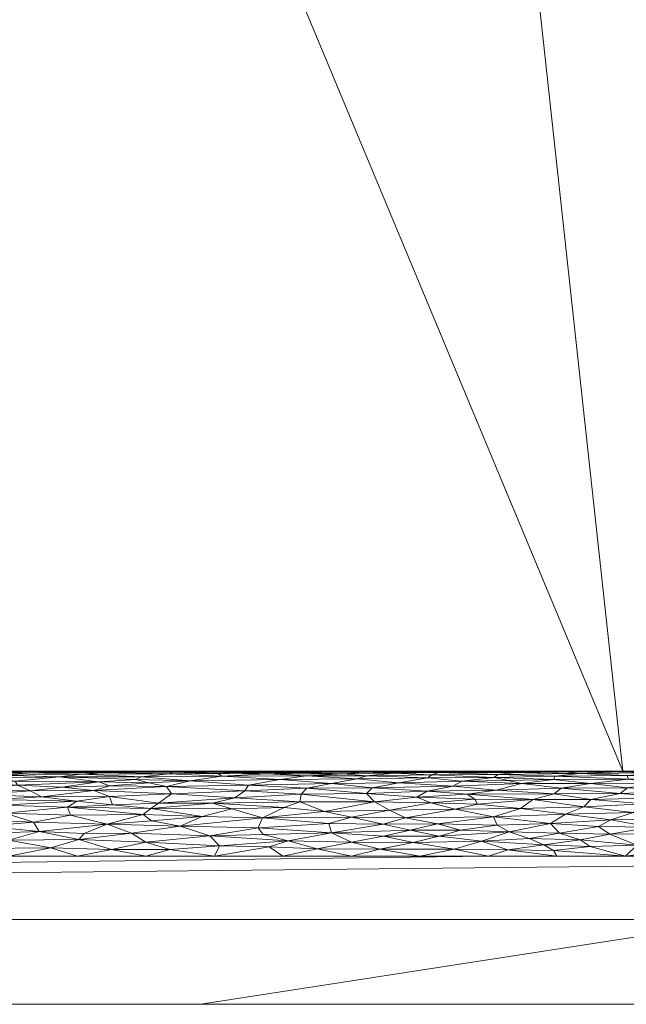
# Model space of a CAD drawing. Header units: millimetres. Extents: x -300 to 300, y 0 to 450.
# Tile 152 of 256: x 105 to 120, y 0 to 23. Entities that reach past the tile are written whole.
import ezdxf

# ---------------------------------------------------------------- set-up
doc = ezdxf.new("R2010")
doc.units = ezdxf.units.MM
doc.layers.add('A-GENM', color=13, linetype='Continuous')

# ---------------------------------------------------------------- blocks, each defined once
blk = doc.blocks.new('MODEL_CCAS0420-1080410R0 - MODEL_CCAS0420-1080410R0-453240-Preview')
at = {"layer": 'A-GENM', "lineweight": 9}
mesh = blk.add_polyface(dxfattribs=at)
corners = [(-296.159, -20, -110), (-295.657, -15.55, -110), (-294.177, -11.323, -110), (-291.793, -7.531, -110), (-288.625, -4.364, -110), (-284.831, -1.981, -110), (-280.602, -0.502, -110), (-276.147, 0, -110), (276.147, 0, -110), (280.596, -0.501, -110), (284.825, -1.978, -110), (288.619, -4.359, -110), (291.788, -7.525, -110), (294.174, -11.316, -110), (295.656, -15.545, -110), (296.159, -20, -110), (296.159, -426.171, -110), (295.658, -430.617, -110), (294.182, -434.842, -110), (291.802, -438.632, -110), (288.638, -441.797, -110), (284.848, -444.179, -110), (280.622, -445.657, -110), (276.171, -446.159, -110), (-276.171, -446.159, -110), (-280.617, -445.658, -110), (-284.842, -444.182, -110), (-288.632, -441.802, -110), (-291.797, -438.638, -110), (-294.179, -434.848, -110), (-295.657, -430.622, -110), (-296.159, -426.171, -110)]
mesh.append_faces([[corners[k] for k in face] for face in [(15, 12, 13, 14)]], dxfattribs={"vtx0": -1})
mesh.append_faces([[corners[k] for k in face] for face in [(16, 8, 15)]], dxfattribs={"vtx0": -1, "vtx1": -1})
mesh.append_faces([[corners[k] for k in face] for face in [(24, 31, 7, 8)]], dxfattribs={"vtx0": -1, "vtx1": -1, "vtx3": -1})
mesh.append_faces([[corners[k] for k in face] for face in [(31, 24, 25, 30), (18, 21, 22, 17), (17, 22, 23, 16)]], dxfattribs={"vtx0": -1, "vtx2": -1})
mesh.append_faces([[corners[k] for k in face] for face in [(0, 3, 4, 5), (0, 5, 6, 7)]], dxfattribs={"vtx0": -1, "vtx3": -1})
mesh.append_faces([[corners[k] for k in face] for face in [(28, 29, 27)]], dxfattribs={"vtx1": -1})
mesh.append_faces([[corners[k] for k in face] for face in [(25, 26, 30), (11, 12, 15, 10), (9, 10, 15, 8), (31, 0, 7)]], dxfattribs={"vtx1": -1, "vtx2": -1})
mesh.append_faces([[corners[k] for k in face] for face in [(23, 24, 8, 16)]], dxfattribs={"vtx1": -1, "vtx2": -1, "vtx3": -1})
mesh.append_faces([[corners[k] for k in face] for face in [(26, 27, 29, 30)]], dxfattribs={"vtx1": -1, "vtx3": -1})
mesh.append_faces([[corners[k] for k in face] for face in [(19, 20, 21, 18)]], dxfattribs={"vtx2": -1})
mesh.append_faces([[corners[k] for k in face] for face in [(0, 1, 2, 3)]], dxfattribs={"vtx3": -1})
mesh = blk.add_polyface(dxfattribs=at)
corners = [(279.918, 0, -2), (278.032, 0, -56), (276.147, 0, -110), (-276.147, 0, -110), (-278.032, 0, -56), (-279.918, 0, -2), (0, 0, -2)]
mesh.append_faces([[corners[k] for k in face] for face in [(6, 3, 4, 5)]], dxfattribs={"vtx0": -1})
mesh.append_faces([[corners[k] for k in face] for face in [(3, 6, 2)]], dxfattribs={"vtx0": -1, "vtx1": -1})
mesh.append_faces([[corners[k] for k in face] for face in [(1, 2, 6, 0)]], dxfattribs={"vtx1": -1})
mesh = blk.add_polyface(dxfattribs=at)
corners = [(279.918, 0, -2), (0, 0, -2), (-279.918, 0, -2), (-279.918, -0.586, -0.586), (-279.918, -2), (0, -2), (279.918, -2), (279.918, -0.586, -0.586), (-146.072, 0, -2), (-139.959, -2), (-209.938, -2), (-246.456, -2), (-73.036, 0, -2), (-212.995, 0, -2), (-69.979, -2), (-246.456, 0, -2), (146.072, -2), (139.959, 0, -2), (209.938, 0, -2), (246.456, 0, -2), (73.036, -2), (212.995, -2), (69.979, 0, -2), (246.456, -2), (-36.518, 0, -2), (-34.99, -2), (-52.485, -2), (34.99, 0, -2), (36.518, -2), (18.259, -2), (-263.187, -2), (-109.554, 0, -2), (-104.969, -2), (-122.464, -2), (263.187, 0, -2), (104.969, 0, -2), (109.554, -2), (91.295, -2), (-174.949, -2), (-179.533, 0, -2), (-162.803, 0, -2), (179.533, -2), (174.949, 0, -2), (192.444, 0, -2), (-157.454, -2), (-127.813, 0, -2), (-18.259, 0, -2), (-17.495, -2), (-229.726, 0, -2), (-228.197, -2), (229.726, -2), (228.197, 0, -2), (54.777, -2), (52.485, 0, -2), (-87.474, -2), (-91.295, 0, -2), (127.813, -2), (122.464, 0, -2), (-196.264, 0, -2), (-192.444, -2), (157.454, 0, -2), (162.803, -2), (-54.777, 0, -2), (17.495, 0, -2), (-263.187, 0, -2), (263.187, -2), (87.474, 0, -2), (196.264, -2)]
mesh.append_faces([[corners[k] for k in face] for face in [(44, 40, 38), (45, 33, 31), (46, 47, 1), (50, 51, 21), (52, 53, 28), (54, 55, 32), (56, 57, 36), (58, 59, 39), (60, 61, 42)]], dxfattribs={"vtx0": -1, "vtx1": -1})
mesh.append_faces([[corners[k] for k in face] for face in [(34, 65, 7), (30, 64, 3)]], dxfattribs={"vtx0": -1, "vtx1": -1, "vtx2": -1})
mesh.append_faces([[corners[k] for k in face] for face in [(5, 63, 1, 47), (42, 61, 41, 43), (19, 23, 65, 34), (32, 55, 31, 33), (28, 53, 27, 29), (39, 59, 38, 40), (36, 57, 35, 37), (21, 51, 18, 67), (63, 5, 29, 27), (67, 18, 43, 41), (37, 35, 66)]], dxfattribs={"vtx0": -1, "vtx2": -1})
mesh.append_faces([[corners[k] for k in face] for face in [(2, 3, 64)]], dxfattribs={"vtx1": -1})
mesh.append_faces([[corners[k] for k in face] for face in [(25, 47, 46, 24), (9, 33, 45, 8), (8, 40, 44, 9), (49, 10, 13, 48), (11, 49, 48, 15), (19, 51, 50, 23), (20, 37, 66, 22), (26, 25, 24, 62), (14, 26, 62, 12), (22, 53, 52, 20), (30, 11, 15, 64), (12, 55, 54, 14), (17, 57, 56, 16), (10, 59, 58, 13), (16, 61, 60, 17)]], dxfattribs={"vtx1": -1, "vtx3": -1})
mesh.append_faces([[corners[k] for k in face] for face in [(3, 4, 30), (65, 6, 7), (7, 0, 34)]], dxfattribs={"vtx2": -1})
mesh = blk.add_polyface(dxfattribs=at)
corners = [(-279.918, -2), (-292.651, -7.27), (-297.929, -20), (-297.929, -224.97), (-297.929, -429.94), (-292.661, -442.661), (-279.94, -447.929), (0, -447.929), (279.94, -447.929), (292.661, -442.661), (297.929, -429.94), (297.929, -224.97), (297.929, -20), (292.651, -7.27), (279.918, -2), (0, -2), (0, -3.5), (13.257, -3.5), (26.515, -3.5), (39.772, -3.5), (53.029, -3.5), (66.287, -3.5), (79.544, -3.5), (92.801, -3.5), (106.059, -3.5), (119.316, -3.5), (132.573, -3.5), (145.831, -3.5), (159.088, -3.5), (172.345, -3.5), (185.603, -3.5), (198.86, -3.5), (212.117, -3.5), (225.375, -3.5), (238.632, -3.5), (251.889, -3.5), (265.147, -3.5), (278.404, -3.5), (291.028, -7.487), (296.497, -19.511), (296.5, -32.769), (296.5, -46.026), (296.5, -59.283), (296.5, -72.541), (296.5, -85.798), (296.5, -99.055), (296.5, -112.313), (296.5, -125.57), (296.5, -138.827), (296.5, -152.085), (296.5, -165.342), (296.5, -178.599), (296.5, -191.857), (296.5, -205.114), (296.5, -218.371), (296.5, -231.629), (296.5, -244.886), (296.5, -258.143), (296.499, -271.401), (296.499, -284.658), (296.499, -297.915), (296.499, -311.173), (296.499, -324.43), (296.499, -337.687), (296.5, -350.945), (296.5, -364.202), (296.5, -377.459), (296.5, -390.717), (296.5, -403.974), (296.5, -417.231), (296.497, -430.489), (291.028, -442.513), (278.404, -446.5), (265.147, -446.5), (251.889, -446.5), (238.632, -446.5), (225.375, -446.5), (212.117, -446.5), (198.86, -446.5), (185.603, -446.5), (172.345, -446.5), (159.088, -446.5), (145.831, -446.5), (132.573, -446.5), (119.316, -446.5), (106.059, -446.5), (92.801, -446.5), (79.544, -446.5), (66.287, -446.5), (53.029, -446.5), (39.772, -446.5), (26.515, -446.5), (13.257, -446.5), (0, -446.5), (-12.926, -446.5), (-25.852, -446.5), (-38.777, -446.5), (-51.703, -446.5), (-64.629, -446.5), (-77.555, -446.5), (-90.48, -446.5), (-103.406, -446.5), (-116.332, -446.5), (-129.258, -446.5), (-142.183, -446.5), (-155.109, -446.5), (-168.035, -446.5), (-180.961, -446.5), (-193.887, -446.5), (-206.812, -446.5), (-219.738, -446.5), (-232.664, -446.5), (-245.59, -446.5), (-258.515, -446.5), (-271.441, -446.5), (-284.356, -445.968), (-294.544, -438.124), (-296.5, -425.35), (-296.5, -412.424), (-296.5, -399.498), (-296.5, -386.572), (-296.5, -373.646), (-296.5, -360.721), (-296.5, -347.795), (-296.499, -334.869), (-296.499, -321.943), (-296.499, -309.018), (-296.499, -296.092), (-296.499, -283.166), (-296.499, -270.24), (-296.5, -257.315), (-296.5, -244.389), (-296.5, -231.463), (-296.5, -218.537), (-296.5, -205.611), (-296.5, -192.686), (-296.5, -179.76), (-296.5, -166.834), (-296.5, -153.908), (-296.5, -140.983), (-296.5, -128.057), (-296.5, -115.131), (-296.5, -102.205), (-296.5, -89.28), (-296.5, -76.354), (-296.5, -63.428), (-296.5, -50.502), (-296.5, -37.576), (-296.5, -24.651), (-294.544, -11.876), (-284.356, -4.032), (-271.441, -3.5), (-258.515, -3.5), (-245.59, -3.5), (-232.664, -3.5), (-219.738, -3.5), (-206.812, -3.5), (-193.887, -3.5), (-180.961, -3.5), (-168.035, -3.5), (-155.109, -3.5), (-142.183, -3.5), (-129.258, -3.5), (-116.332, -3.5), (-103.406, -3.5), (-90.48, -3.5), (-77.555, -3.5), (-64.629, -3.5), (-51.703, -3.5), (-38.777, -3.5), (-25.852, -3.5), (-12.926, -3.5), (-294.538, -438.129), (-294.547, -438.108)]
mesh.append_faces([[corners[k] for k in face] for face in [(116, 172, 173)]])
mesh.append_faces([[corners[k] for k in face] for face in [(118, 4, 117), (6, 115, 5), (115, 6, 114), (7, 104, 6), (1, 150, 0), (151, 0, 150)]], dxfattribs={"vtx0": -1, "vtx1": -1})
mesh.append_faces([[corners[k] for k in face] for face in [(4, 124, 125), (7, 99, 100), (2, 148, 149), (149, 1, 2), (2, 141, 142), (0, 151, 152), (0, 160, 161, 15), (15, 165, 166), (15, 170, 171), (8, 81, 82, 7), (8, 72, 73), (11, 61, 62, 10), (12, 46, 47, 11), (38, 13, 14, 37), (13, 38, 39, 12)]], dxfattribs={"vtx0": -1, "vtx2": -1})
mesh.append_faces([[corners[k] for k in face] for face in [(4, 118, 119, 120), (4, 120, 121, 122), (3, 128, 129, 130), (3, 130, 131, 132), (3, 138, 139, 140), (0, 154, 155, 156), (0, 156, 157, 158), (15, 161, 162, 163), (15, 163, 164, 165), (8, 73, 74, 75), (7, 86, 87, 88), (7, 83, 84, 85), (10, 68, 69, 70), (11, 55, 56, 57), (14, 28, 29, 30), (14, 32, 33, 34), (15, 19, 20, 21), (12, 44, 45, 46), (11, 49, 50, 51), (11, 47, 48, 49), (12, 39, 40, 41)]], dxfattribs={"vtx0": -1, "vtx3": -1})
mesh.append_faces([[corners[k] for k in face] for face in [(123, 124, 4, 122), (127, 128, 3, 126), (113, 114, 6, 112), (111, 112, 6, 110), (109, 110, 6, 108), (107, 108, 6, 106), (96, 97, 7, 95), (105, 106, 6, 104), (103, 104, 7, 102), (101, 102, 7, 100), (98, 99, 7, 97), (94, 95, 7, 93), (135, 136, 3, 134), (137, 138, 3, 136), (133, 134, 3, 132), (145, 146, 2, 144), (147, 148, 2, 146), (143, 144, 2, 142), (149, 150, 1), (153, 154, 0, 152), (159, 160, 0, 158), (169, 170, 15, 168), (167, 168, 15, 166), (78, 79, 8, 77), (80, 81, 8, 79), (76, 77, 8, 75), (91, 92, 7, 90), (89, 90, 7, 88), (85, 86, 7), (82, 83, 7), (67, 68, 10, 66), (65, 66, 10, 64), (60, 61, 11, 59), (58, 59, 11, 57), (63, 64, 10, 62), (54, 55, 11, 53), (26, 27, 15, 25), (31, 32, 14, 30), (16, 17, 15, 171), (18, 19, 15, 17), (24, 25, 15, 23), (22, 23, 15, 21), (34, 35, 14), (52, 53, 11, 51), (36, 37, 14, 35), (42, 43, 12, 41), (43, 44, 12), (92, 93, 7)]], dxfattribs={"vtx1": -1, "vtx2": -1})
mesh.append_faces([[corners[k] for k in face] for face in [(3, 4, 125, 126), (2, 3, 140, 141), (71, 72, 8, 9), (70, 71, 9, 10), (27, 28, 14, 15)]], dxfattribs={"vtx1": -1, "vtx3": -1})
mesh.append_faces([[corners[k] for k in face] for face in [(4, 173, 117), (115, 172, 5)]], dxfattribs={"vtx2": -1})
mesh = blk.add_polyface(dxfattribs=at)
corners = [(-120.871, -5.033, -0.715), (-119.44, -4.975, -0.649), (-120.702, -4.882, -0.554), (-119.61, -5.113, -0.818), (-118.746, -4.833, -0.51), (-120.007, -4.731, -0.427), (-120.483, -4.026, -0.076), (-119.837, -3.76, -0.019), (-121.007, -3.788, -0.023), (-118.15, -4.491, -0.269), (-119.746, -4.531, -0.292), (-118.584, -4.665, -0.378), (-118.135, -5.484, -1.748), (-119.42, -5.485, -1.752), (-119.42, -5.5, -2), (-118.928, -4.2, -0.134), (-119.219, -4.352, -0.198), (-117.801, -4.268, -0.16), (-118.482, -5.45, -1.554), (-117.909, -5.388, -1.34), (-119.607, -5.402, -1.38), (-121.126, -5.364, -1.275), (-119.637, -5.314, -1.157), (-120.323, -5.466, -1.631), (-117.871, -5.304, -1.137), (-121.08, -5.435, -1.494), (-118.742, -5.215, -0.971), (-120.319, -5.221, -0.982), (-118.052, -5.105, -0.807), (-117.883, -4.966, -0.639), (-120.764, -4.376, -0.209), (-120.17, -4.185, -0.128), (-121.185, -4.579, -0.321), (-119.198, -4.017, -0.074), (-119.563, -3.5), (-121.179, -3.5), (-120.622, -3.638, -0.006), (-120.587, -5.488, -1.777), (-118.732, -3.726, -0.015), (-117.869, -3.633, -0.005), (-118.499, -3.883, -0.041), (-118.007, -4.042, -0.081), (-120.932, -5.5, -2), (-117.909, -5.5, -2)]
mesh.append_faces([[corners[k] for k in face] for face in [(14, 37, 42), (43, 12, 14)]], dxfattribs={"vtx0": -1, "vtx1": -1})
mesh.append_faces([[corners[k] for k in face] for face in [(0, 1, 2), (0, 3, 1), (4, 5, 2), (6, 7, 8), (9, 10, 11), (11, 5, 4), (12, 13, 14), (15, 16, 17), (18, 19, 20), (21, 20, 22), (23, 18, 20), (19, 24, 22), (23, 20, 25), (12, 18, 13), (19, 22, 20), (22, 26, 27), (3, 27, 26), (28, 3, 26), (3, 28, 1), (4, 1, 29), (1, 4, 2), (22, 24, 26), (9, 16, 10), (5, 11, 10), (10, 16, 30), (16, 31, 30), (32, 5, 10), (16, 15, 31), (33, 6, 31), (37, 14, 13), (38, 34, 7), (34, 38, 39), (40, 7, 33), (7, 40, 38), (41, 40, 33), (41, 33, 15), (23, 37, 13), (18, 23, 13), (33, 31, 15), (7, 6, 33), (34, 36, 7)]], dxfattribs={"vtx0": -1, "vtx1": -1, "vtx2": -1})
mesh.append_faces([[corners[k] for k in face] for face in [(34, 35, 36)]], dxfattribs={"vtx1": -1, "vtx2": -1})
mesh = blk.add_polyface(dxfattribs=at)
corners = [(-117.883, -4.966, -0.639), (-116.519, -5.052, -0.738), (-115.833, -4.963, -0.636), (-118.052, -5.105, -0.807), (-117.871, -5.304, -1.137), (-116.798, -5.283, -1.094), (-117.114, -5.21, -0.963), (-119.44, -4.975, -0.649), (-117.153, -5.495, -1.852), (-118.135, -5.484, -1.748), (-117.909, -5.5, -2), (-116.989, -5.473, -1.674), (-116.555, -5.421, -1.441), (-118.482, -5.45, -1.554), (-115.568, -5.494, -1.844), (-116.454, -4.424, -0.233), (-118.15, -4.491, -0.269), (-117.087, -4.623, -0.35), (-117.801, -4.268, -0.16), (-119.563, -3.5), (-117.869, -3.633, -0.005), (-117.948, -3.5), (-118.742, -5.215, -0.971), (-118.584, -4.665, -0.378), (-117.38, -4.838, -0.514), (-117.909, -5.388, -1.34), (-116.466, -5.351, -1.242), (-118.746, -4.833, -0.51), (-116.82, -4.069, -0.089), (-118.007, -4.042, -0.081), (-117.639, -3.766, -0.02), (-117.298, -3.917, -0.048), (-116.169, -3.855, -0.035), (-116.79, -3.647, -0.006), (-119.219, -4.352, -0.198), (-118.732, -3.726, -0.015), (-118.499, -3.883, -0.041), (-116.074, -4.723, -0.421), (-116.016, -4.846, -0.521), (-116.543, -4.23, -0.145), (-116.397, -5.5, -2), (-116.332, -3.5), (-115.704, -5.266, -1.062), (-118.928, -4.2, -0.134)]
mesh.append_faces([[corners[k] for k in face] for face in [(19, 20, 21), (40, 8, 10)]], dxfattribs={"vtx0": -1, "vtx1": -1})
mesh.append_faces([[corners[k] for k in face] for face in [(0, 1, 2), (3, 1, 0), (4, 5, 6), (0, 7, 3), (8, 9, 10), (11, 12, 13), (8, 14, 11), (15, 16, 17), (18, 16, 15), (22, 6, 3), (1, 3, 6), (17, 16, 23), (4, 6, 22), (24, 0, 2), (4, 25, 26), (12, 26, 25), (27, 0, 24), (23, 27, 24), (18, 28, 29), (30, 31, 32), (20, 33, 21), (13, 12, 25), (16, 18, 34), (35, 36, 30), (37, 24, 38), (23, 24, 17), (31, 30, 36), (39, 28, 18), (15, 39, 18), (9, 8, 11), (13, 9, 11), (24, 37, 17), (32, 33, 30), (30, 33, 20), (35, 30, 20), (31, 29, 28), (28, 32, 31), (36, 29, 31), (26, 5, 4), (42, 6, 5), (29, 43, 18)]], dxfattribs={"vtx0": -1, "vtx1": -1, "vtx2": -1})
mesh.append_faces([[corners[k] for k in face] for face in [(33, 41, 21)]], dxfattribs={"vtx0": -1, "vtx2": -1})
mesh = blk.add_polyface(dxfattribs=at)
corners = [(-116.555, -5.421, -1.441), (-114.989, -5.417, -1.429), (-116.466, -5.351, -1.242), (-116.016, -4.846, -0.521), (-114.641, -4.892, -0.564), (-114.972, -4.753, -0.444), (-115.13, -4.264, -0.159), (-114.489, -4.114, -0.103), (-115.674, -4.108, -0.101), (-116.798, -5.283, -1.094), (-115.704, -5.266, -1.062), (-114.886, -5.029, -0.71), (-115.495, -5.153, -0.874), (-113.59, -5.112, -0.815), (-114.129, -5.495, -1.858), (-115.568, -5.494, -1.844), (-114.885, -5.5, -2), (-115.165, -5.473, -1.67), (-115.524, -3.666, -0.008), (-113.776, -3.663, -0.008), (-114.716, -3.5), (-116.519, -5.052, -0.738), (-115.833, -4.963, -0.636), (-117.114, -5.21, -0.963), (-116.074, -4.723, -0.421), (-114.901, -5.346, -1.23), (-116.454, -4.424, -0.233), (-117.087, -4.623, -0.35), (-115.552, -4.608, -0.34), (-114.374, -4.401, -0.222), (-116.543, -4.23, -0.145), (-115.168, -3.971, -0.061), (-114.002, -4.585, -0.325), (-116.169, -3.855, -0.035), (-114.562, -3.822, -0.029), (-114.219, -5.225, -0.989), (-116.989, -5.473, -1.674), (-116.332, -3.5), (-116.79, -3.647, -0.006), (-116.82, -4.069, -0.089), (-117.153, -5.495, -1.852), (-116.397, -5.5, -2), (-114.101, -5.456, -1.581), (-117.38, -4.838, -0.514)]
mesh.append_faces([[corners[k] for k in face] for face in [(37, 18, 20)]], dxfattribs={"vtx0": -1, "vtx1": -1})
mesh.append_faces([[corners[k] for k in face] for face in [(0, 1, 2), (3, 4, 5), (6, 7, 8), (9, 2, 10), (11, 12, 13), (14, 15, 16), (17, 15, 14), (18, 19, 20), (21, 12, 11), (22, 21, 11), (23, 10, 12), (24, 3, 5), (25, 2, 1), (26, 27, 28), (29, 26, 28), (30, 26, 6), (7, 31, 8), (32, 29, 28), (18, 33, 34), (23, 12, 21), (35, 12, 10), (2, 25, 10), (25, 35, 10), (4, 3, 22), (17, 0, 36), (24, 5, 28), (37, 38, 18), (18, 38, 33), (39, 8, 31), (34, 33, 31), (39, 31, 33), (30, 8, 39), (26, 29, 6), (6, 8, 30), (0, 17, 1), (17, 36, 15), (15, 40, 41), (28, 27, 24), (1, 17, 42), (4, 22, 11), (22, 3, 43), (5, 32, 28)]], dxfattribs={"vtx0": -1, "vtx1": -1, "vtx2": -1})
mesh.append_faces([[corners[k] for k in face] for face in [(41, 16, 15)]], dxfattribs={"vtx1": -1, "vtx2": -1})
mesh = blk.add_polyface(dxfattribs=at)
corners = [(-115.495, -5.153, -0.874), (-114.219, -5.225, -0.989), (-113.59, -5.112, -0.815), (-111.879, -5.473, -1.673), (-112.918, -5.442, -1.522), (-113.374, -5.479, -1.714), (-114.129, -5.495, -1.858), (-112.494, -5.494, -1.848), (-113.229, -5.323, -1.178), (-112.63, -5.212, -0.966), (-114.489, -4.114, -0.103), (-113.85, -4.256, -0.155), (-112.634, -4.046, -0.082), (-114.886, -5.029, -0.71), (-113.457, -4.974, -0.647), (-114.641, -4.892, -0.564), (-114.562, -3.822, -0.029), (-113.776, -3.663, -0.008), (-115.524, -3.666, -0.008), (-112.293, -3.674, -0.009), (-113.106, -3.827, -0.03), (-115.13, -4.264, -0.159), (-112.567, -4.271, -0.162), (-113.106, -4.415, -0.228), (-114.002, -4.585, -0.325), (-112.469, -4.548, -0.302), (-113.858, -3.966, -0.06), (-115.168, -3.971, -0.061), (-112.046, -5.393, -1.354), (-113.463, -5.393, -1.355), (-112.049, -5.099, -0.798), (-111.916, -4.959, -0.632), (-113.643, -4.781, -0.466), (-114.901, -5.346, -1.23), (-114.989, -5.417, -1.429), (-114.972, -4.753, -0.444), (-113.1, -3.5), (-114.716, -3.5), (-114.374, -4.401, -0.222), (-114.101, -5.456, -1.581), (-115.165, -5.473, -1.67), (-113.374, -5.5, -2), (-114.885, -5.5, -2)]
mesh.append_faces([[corners[k] for k in face] for face in [(41, 6, 42)]], dxfattribs={"vtx0": -1, "vtx1": -1})
mesh.append_faces([[corners[k] for k in face] for face in [(0, 1, 2), (3, 4, 5), (6, 7, 5), (8, 9, 1), (10, 11, 12), (13, 14, 15), (16, 17, 18), (19, 17, 20), (21, 11, 10), (13, 2, 14), (22, 11, 23), (24, 25, 23), (10, 26, 27), (1, 9, 2), (28, 29, 4), (30, 2, 9), (2, 30, 14), (31, 32, 14), (29, 33, 34), (1, 33, 8), (14, 32, 15), (35, 15, 32), (24, 35, 32), (17, 19, 36), (20, 17, 16), (26, 20, 16), (12, 20, 26), (27, 26, 16), (12, 26, 10), (21, 38, 11), (23, 11, 38), (12, 11, 22), (29, 28, 8), (5, 39, 40), (7, 6, 41), (6, 5, 40), (39, 5, 4), (33, 29, 8), (39, 29, 34), (29, 39, 4), (24, 23, 38), (32, 25, 24)]], dxfattribs={"vtx0": -1, "vtx1": -1, "vtx2": -1})
mesh.append_faces([[corners[k] for k in face] for face in [(17, 36, 37)]], dxfattribs={"vtx0": -1, "vtx2": -1})
mesh = blk.add_polyface(dxfattribs=at)
corners = [(-112.046, -5.393, -1.354), (-111.417, -5.304, -1.136), (-113.229, -5.323, -1.178), (-111.002, -4.403, -0.222), (-112.469, -4.548, -0.302), (-111.515, -4.644, -0.364), (-112.63, -5.212, -0.966), (-110.672, -5.175, -0.908), (-110.586, -5.042, -0.726), (-111.916, -4.959, -0.632), (-112.049, -5.099, -0.798), (-110.356, -4.871, -0.544), (-111.485, -3.5), (-112.293, -3.674, -0.009), (-111.165, -3.72, -0.014), (-109.96, -5.445, -1.534), (-111.106, -5.438, -1.506), (-110.35, -5.473, -1.674), (-112.494, -5.494, -1.848), (-111.879, -5.473, -1.673), (-113.374, -5.479, -1.714), (-111.884, -4.779, -0.464), (-113.106, -3.827, -0.03), (-112.634, -4.046, -0.082), (-111.607, -3.86, -0.036), (-113.643, -4.781, -0.466), (-110.045, -5.382, -1.322), (-112.918, -5.442, -1.522), (-113.457, -4.974, -0.647), (-109.825, -4.748, -0.439), (-110.9, -4.167, -0.121), (-111.019, -4.005, -0.07), (-109.869, -3.5), (-113.1, -3.5), (-109.763, -3.978, -0.063), (-112.567, -4.271, -0.162), (-113.106, -4.415, -0.228), (-111.108, -5.494, -1.839), (-111.862, -5.5, -2), (-110.35, -5.5, -2), (-113.374, -5.5, -2), (-110.283, -4.613, -0.343), (-109.992, -3.743, -0.017)]
mesh.append_faces([[corners[k] for k in face] for face in [(39, 37, 38)]], dxfattribs={"vtx0": -1, "vtx1": -1})
mesh.append_faces([[corners[k] for k in face] for face in [(0, 1, 2), (3, 4, 5), (6, 2, 1), (1, 7, 6), (8, 9, 10), (8, 11, 9), (12, 13, 14), (15, 16, 17), (18, 19, 20), (21, 9, 11), (22, 23, 24), (21, 25, 9), (26, 1, 0), (16, 0, 27), (10, 9, 28), (6, 7, 10), (8, 10, 7), (5, 4, 21), (21, 11, 29), (4, 25, 21), (23, 30, 31), (14, 13, 24), (31, 30, 34), (3, 30, 35), (3, 35, 36), (24, 13, 22), (30, 23, 35), (19, 37, 17), (18, 38, 37), (16, 19, 17), (19, 16, 27), (26, 0, 16), (19, 18, 37), (3, 36, 4), (29, 41, 5), (29, 5, 21), (3, 5, 41), (24, 42, 14), (34, 24, 31), (23, 31, 24)]], dxfattribs={"vtx0": -1, "vtx1": -1, "vtx2": -1})
mesh.append_faces([[corners[k] for k in face] for face in [(13, 12, 33)]], dxfattribs={"vtx0": -1, "vtx2": -1})
mesh.append_faces([[corners[k] for k in face] for face in [(32, 12, 14), (40, 38, 18)]], dxfattribs={"vtx1": -1, "vtx2": -1})
mesh = blk.add_polyface(dxfattribs=at)
corners = [(-110.045, -5.382, -1.322), (-108.14, -5.366, -1.28), (-109.3, -5.279, -1.087), (-111.002, -4.403, -0.222), (-109.065, -4.206, -0.136), (-110.9, -4.167, -0.121), (-109.763, -3.978, -0.063), (-111.417, -5.304, -1.136), (-108.323, -5.229, -0.996), (-108.738, -5.143, -0.859), (-109.825, -4.748, -0.439), (-108.553, -4.752, -0.443), (-108.372, -4.619, -0.347), (-107.913, -4.043, -0.081), (-109.595, -5.494, -1.839), (-108.839, -5.5, -2), (-108.083, -5.493, -1.83), (-108.855, -4.969, -0.642), (-110.586, -5.042, -0.726), (-108.19, -4.48, -0.263), (-108.386, -4.333, -0.189), (-109.58, -4.433, -0.238), (-109.992, -3.743, -0.017), (-111.607, -3.86, -0.036), (-110.672, -5.175, -0.908), (-110.356, -4.871, -0.544), (-108.8, -5.441, -1.518), (-109.96, -5.445, -1.534), (-111.106, -5.438, -1.506), (-110.35, -5.473, -1.674), (-108.892, -5.476, -1.691), (-108.816, -3.654, -0.007), (-109.869, -3.5), (-108.253, -3.827, -0.03), (-107.338, -4.256, -0.156), (-110.283, -4.613, -0.343), (-108.253, -3.5), (-107.205, -5.472, -1.666), (-111.108, -5.494, -1.839), (-110.35, -5.5, -2), (-108.016, -5.303, -1.134), (-107.399, -4.902, -0.574), (-111.165, -3.72, -0.014)]
mesh.append_faces([[corners[k] for k in face] for face in [(32, 31, 36)]], dxfattribs={"vtx0": -1, "vtx1": -1})
mesh.append_faces([[corners[k] for k in face] for face in [(0, 1, 2), (3, 4, 5), (4, 6, 5), (0, 2, 7), (2, 8, 9), (10, 11, 12), (13, 6, 4), (14, 15, 16), (17, 18, 9), (19, 20, 21), (22, 23, 6), (24, 7, 2), (24, 2, 9), (9, 18, 24), (25, 18, 17), (11, 25, 17), (1, 0, 26), (27, 0, 28), (29, 14, 30), (22, 31, 32), (6, 13, 33), (22, 6, 33), (4, 20, 34), (12, 21, 35), (33, 31, 22), (30, 37, 26), (16, 30, 14), (38, 14, 29), (38, 39, 14), (30, 26, 27), (40, 2, 1), (2, 40, 8), (11, 17, 41), (21, 12, 19), (10, 12, 35), (25, 11, 10), (21, 4, 3), (4, 21, 20), (35, 21, 3), (42, 22, 32), (30, 27, 29), (0, 27, 26)]], dxfattribs={"vtx0": -1, "vtx1": -1, "vtx2": -1})
mesh.append_faces([[corners[k] for k in face] for face in [(39, 15, 14)]], dxfattribs={"vtx1": -1, "vtx2": -1})
mesh = blk.add_polyface(dxfattribs=at)
corners = [(-108.738, -5.143, -0.859), (-107.026, -5.05, -0.736), (-108.855, -4.969, -0.642), (-108.083, -5.493, -1.83), (-106.063, -5.488, -1.782), (-107.205, -5.472, -1.666), (-107.466, -4.707, -0.408), (-108.372, -4.619, -0.347), (-108.553, -4.752, -0.443), (-107.445, -3.653, -0.007), (-106.673, -3.89, -0.042), (-106.01, -3.697, -0.011), (-105.557, -5.461, -1.608), (-106.733, -5.43, -1.474), (-105.815, -5.5, -2), (-107.327, -5.5, -2), (-107.338, -4.256, -0.156), (-105.739, -4.08, -0.092), (-106.795, -4.032, -0.078), (-108.8, -5.441, -1.518), (-108.016, -5.303, -1.134), (-107.146, -5.253, -1.038), (-108.323, -5.229, -0.996), (-105.793, -4.897, -0.569), (-107.399, -4.902, -0.574), (-107.398, -5.158, -0.881), (-106.269, -5.128, -0.838), (-106.403, -4.655, -0.371), (-106.628, -4.795, -0.477), (-106.208, -5.368, -1.285), (-108.14, -5.366, -1.28), (-106.638, -3.5), (-108.253, -3.5), (-107.913, -4.043, -0.081), (-108.253, -3.827, -0.03), (-109.065, -4.206, -0.136), (-106.478, -4.467, -0.256), (-108.19, -4.48, -0.263), (-108.816, -3.654, -0.007), (-105.535, -5.038, -0.721), (-105.607, -4.302, -0.175), (-108.839, -5.5, -2), (-108.892, -5.476, -1.691), (-108.386, -4.333, -0.189)]
mesh.append_faces([[corners[k] for k in face] for face in [(14, 4, 15), (15, 3, 41)]], dxfattribs={"vtx0": -1, "vtx1": -1})
mesh.append_faces([[corners[k] for k in face] for face in [(0, 1, 2), (3, 4, 5), (6, 7, 8), (9, 10, 11), (5, 12, 13), (16, 17, 18), (19, 5, 13), (20, 21, 22), (1, 23, 24), (25, 26, 1), (0, 22, 25), (1, 24, 2), (6, 27, 7), (28, 6, 24), (20, 29, 21), (29, 30, 13), (19, 13, 30), (33, 10, 34), (18, 10, 33), (35, 16, 33), (36, 16, 37), (9, 38, 34), (31, 9, 11), (38, 9, 32), (10, 9, 34), (26, 39, 1), (16, 36, 40), (37, 27, 36), (15, 4, 3), (5, 42, 3), (25, 22, 21), (0, 25, 1), (29, 20, 30), (21, 26, 25), (28, 24, 23), (6, 28, 27), (7, 27, 37), (24, 6, 8), (16, 18, 33), (17, 10, 18), (37, 16, 43)]], dxfattribs={"vtx0": -1, "vtx1": -1, "vtx2": -1})
mesh.append_faces([[corners[k] for k in face] for face in [(31, 32, 9)]], dxfattribs={"vtx1": -1, "vtx2": -1})
mesh = blk.add_polyface(dxfattribs=at)
corners = [(-103.851, -5.459, -1.597), (-104.798, -5.412, -1.412), (-105.557, -5.461, -1.608), (-104.69, -5.335, -1.204), (-106.208, -5.368, -1.285), (-106.673, -3.89, -0.042), (-105.022, -3.875, -0.039), (-106.01, -3.697, -0.011), (-104.301, -3.679, -0.009), (-106.403, -4.655, -0.371), (-104.934, -4.513, -0.282), (-106.478, -4.467, -0.256), (-104.62, -5.492, -1.817), (-106.063, -5.488, -1.782), (-107.205, -5.472, -1.666), (-105.168, -5.264, -1.057), (-105.793, -4.897, -0.569), (-105.535, -5.038, -0.721), (-104.329, -4.955, -0.627), (-107.338, -4.256, -0.156), (-105.607, -4.302, -0.175), (-105.739, -4.08, -0.092), (-103.354, -4.625, -0.351), (-104.832, -4.702, -0.405), (-106.733, -5.43, -1.474), (-103.9, -5.259, -1.049), (-104.159, -5.185, -0.923), (-105.022, -3.5), (-106.638, -3.5), (-103.406, -3.5), (-104.152, -4.027, -0.077), (-104.46, -4.202, -0.134), (-104.486, -4.35, -0.197), (-106.628, -4.795, -0.477), (-103.436, -4.823, -0.501), (-104.663, -4.835, -0.512), (-107.026, -5.05, -0.736), (-104.18, -5.089, -0.785), (-105.226, -5.173, -0.904), (-105.815, -5.5, -2), (-107.146, -5.253, -1.038), (-103.36, -4.397, -0.219), (-106.269, -5.128, -0.838), (-104.304, -5.5, -2)]
mesh.append_faces([[corners[k] for k in face] for face in [(0, 1, 2), (1, 3, 4), (5, 6, 7), (8, 7, 6), (9, 10, 11), (2, 12, 0), (13, 2, 14), (15, 4, 3), (16, 17, 18), (19, 20, 21), (22, 10, 23), (24, 2, 1), (24, 1, 4), (2, 13, 12), (3, 25, 15), (25, 26, 15), (27, 7, 8), (21, 6, 5), (6, 21, 30), (31, 21, 20), (21, 31, 30), (32, 31, 20), (11, 10, 20), (23, 10, 9), (33, 23, 9), (34, 23, 35), (17, 16, 36), (18, 17, 37), (38, 26, 37), (38, 37, 17), (39, 12, 13), (38, 40, 15), (4, 15, 40), (20, 10, 32), (10, 41, 32), (42, 40, 38), (17, 42, 38), (33, 16, 35), (15, 26, 38), (33, 35, 23), (16, 18, 35)]], dxfattribs={"vtx0": -1, "vtx1": -1, "vtx2": -1})
mesh.append_faces([[corners[k] for k in face] for face in [(7, 27, 28), (8, 29, 27), (12, 39, 43)]], dxfattribs={"vtx0": -1, "vtx2": -1})
mesh = blk.add_polyface(dxfattribs=at)
corners = [(0, -113.079, -5), (74.359, -113.079, -5), (148.718, -113.079, -5), (223.077, -113.079, -5), (294.5, -132.968, -5), (294.499, -81.318, -5), (294.499, -29.667, -5), (258.762, -5.5, -5), (206.609, -5.5, -5), (154.956, -5.5, -5), (103.303, -5.5, -5), (51.652, -5.5, -5), (0, -5.5, -5), (-59.752, -5.5, -5), (-119.504, -5.5, -5), (-179.256, -5.5, -5), (-239.009, -5.5, -5), (-294.499, -25.775, -5), (-289.1, -8.453, -5), (-294.499, -73.214, -5), (-294.5, -132.968, -5), (-275.116, -113.088, -5), (-244.547, -113.079, -5), (-213.979, -113.079, -5), (-183.41, -113.079, -5), (-152.842, -113.079, -5), (-122.274, -113.079, -5), (-91.705, -113.079, -5), (-61.137, -113.079, -5), (-30.568, -113.079, -5), (-119.5, -65, -5), (-114.374, -52.626, -5), (-102, -47.5, -5), (-89.626, -52.626, -5), (-84.5, -65, -5), (-89.626, -77.374, -5), (-102, -82.5, -5), (-114.374, -77.374, -5), (17.5, -65, -5), (12.374, -77.374, -5), (0, -82.5, -5), (-12.374, -77.374, -5), (-17.5, -65, -5), (-12.374, -52.626, -5), (0, -47.5, -5), (12.374, -52.626, -5), (119.5, -65, -5), (114.374, -77.374, -5), (102, -82.5, -5), (89.626, -77.374, -5), (84.5, -65, -5), (89.626, -52.626, -5), (102, -47.5, -5), (114.374, -52.626, -5), (-290.42, -24.284, -5)]
mesh.append_faces([[corners[k] for k in face] for face in [(18, 17, 54)]])
mesh.append_faces([[corners[k] for k in face] for face in [(32, 14, 31), (42, 29, 41), (50, 1, 49), (8, 3, 7), (53, 10, 52)]], dxfattribs={"vtx0": -1, "vtx1": -1})
mesh.append_faces([[corners[k] for k in face] for face in [(13, 34, 42, 43)]], dxfattribs={"vtx0": -1, "vtx1": -1, "vtx3": -1})
mesh.append_faces([[corners[k] for k in face] for face in [(30, 24, 25, 37), (16, 22, 23, 15), (35, 27, 28, 34), (37, 25, 26, 36), (36, 26, 27, 35), (31, 14, 15, 30), (13, 33, 34), (0, 40, 41, 29), (11, 50, 51, 10), (12, 44, 45, 11), (10, 51, 52)]], dxfattribs={"vtx0": -1, "vtx2": -1})
mesh.append_faces([[corners[k] for k in face] for face in [(19, 21, 22, 16), (15, 23, 24, 30), (11, 45, 38, 50)]], dxfattribs={"vtx0": -1, "vtx2": -1, "vtx3": -1})
mesh.append_faces([[corners[k] for k in face] for face in [(20, 21, 19)]], dxfattribs={"vtx1": -1})
mesh.append_faces([[corners[k] for k in face] for face in [(47, 48, 2)]], dxfattribs={"vtx1": -1, "vtx2": -1})
mesh.append_faces([[corners[k] for k in face] for face in [(28, 29, 42, 34), (38, 39, 1, 50), (46, 47, 2, 9)]], dxfattribs={"vtx1": -1, "vtx2": -1, "vtx3": -1})
mesh.append_faces([[corners[k] for k in face] for face in [(13, 14, 32, 33), (12, 13, 43, 44), (39, 40, 0, 1), (48, 49, 1, 2), (2, 3, 8, 9), (53, 46, 9, 10)]], dxfattribs={"vtx1": -1, "vtx3": -1})
mesh.append_faces([[corners[k] for k in face] for face in [(16, 54, 19), (5, 6, 7)]], dxfattribs={"vtx2": -1})
mesh.append_faces([[corners[k] for k in face] for face in [(3, 4, 5, 7)]], dxfattribs={"vtx2": -1, "vtx3": -1})
mesh = blk.add_polyface(dxfattribs=at)
corners = [(-179.256, -5.5, -5), (-175.522, -5.5, -5), (-175.351, -5.5, -2), (-119.504, -5.5, -5), (-115.769, -5.5, -5), (-114.885, -5.5, -2), (-171.787, -5.5, -5), (-120.932, -5.5, -2), (-123.238, -5.5, -5), (-126.978, -5.5, -2), (-126.973, -5.5, -5), (-157.211, -5.5, -2), (-156.849, -5.5, -5), (-153.115, -5.5, -5), (-164.318, -5.5, -5), (-160.584, -5.5, -5), (-163.258, -5.5, -2), (-168.053, -5.5, -5), (-97.097, -5.5, -5), (-93.362, -5.5, -5), (-96.746, -5.5, -2), (-100.831, -5.5, -5), (-151.165, -5.5, -2), (-181.398, -5.5, -2), (-133.025, -5.5, -2), (-130.707, -5.5, -5), (-169.305, -5.5, -2), (-104.566, -5.5, -5), (-102.792, -5.5, -2), (-141.911, -5.5, -5), (-139.072, -5.5, -2), (-145.118, -5.5, -2), (-108.839, -5.5, -2), (-112.035, -5.5, -5), (-138.176, -5.5, -5), (-134.442, -5.5, -5), (-145.645, -5.5, -5), (-149.38, -5.5, -5), (-108.3, -5.5, -5), (-182.991, -5.5, -5)]
mesh.append_faces([[corners[k] for k in face] for face in [(8, 9, 10), (23, 0, 2), (24, 25, 9), (26, 17, 16), (36, 31, 37), (28, 21, 20), (16, 15, 11), (10, 9, 25), (22, 37, 31)]], dxfattribs={"vtx0": -1, "vtx1": -1})
mesh.append_faces([[corners[k] for k in face] for face in [(3, 5, 7), (8, 7, 9), (11, 12, 13), (13, 22, 11), (29, 30, 31), (26, 6, 17), (24, 35, 25), (30, 29, 34)]], dxfattribs={"vtx0": -1, "vtx2": -1})
mesh.append_faces([[corners[k] for k in face] for face in [(0, 1, 2), (3, 4, 5), (1, 6, 2), (14, 15, 16, 17), (18, 19, 20, 21), (8, 3, 7), (27, 21, 28), (15, 12, 11), (32, 5, 33), (34, 35, 30), (26, 2, 6), (38, 27, 32, 33), (36, 29, 31), (28, 32, 27), (39, 0, 23), (4, 33, 5), (24, 30, 35), (13, 37, 22)]], dxfattribs={"vtx1": -1, "vtx2": -1})

msp = doc.modelspace()

# ---------------------------------------------------------------- block references
at = {"layer": 'A-GENM', "lineweight": 9, "rotation": 180}
msp.add_blockref('MODEL_CCAS0420-1080410R0 - MODEL_CCAS0420-1080410R0-453240-Preview', (0, 0, 850), dxfattribs=at)

doc.saveas('drawing.dxf')
